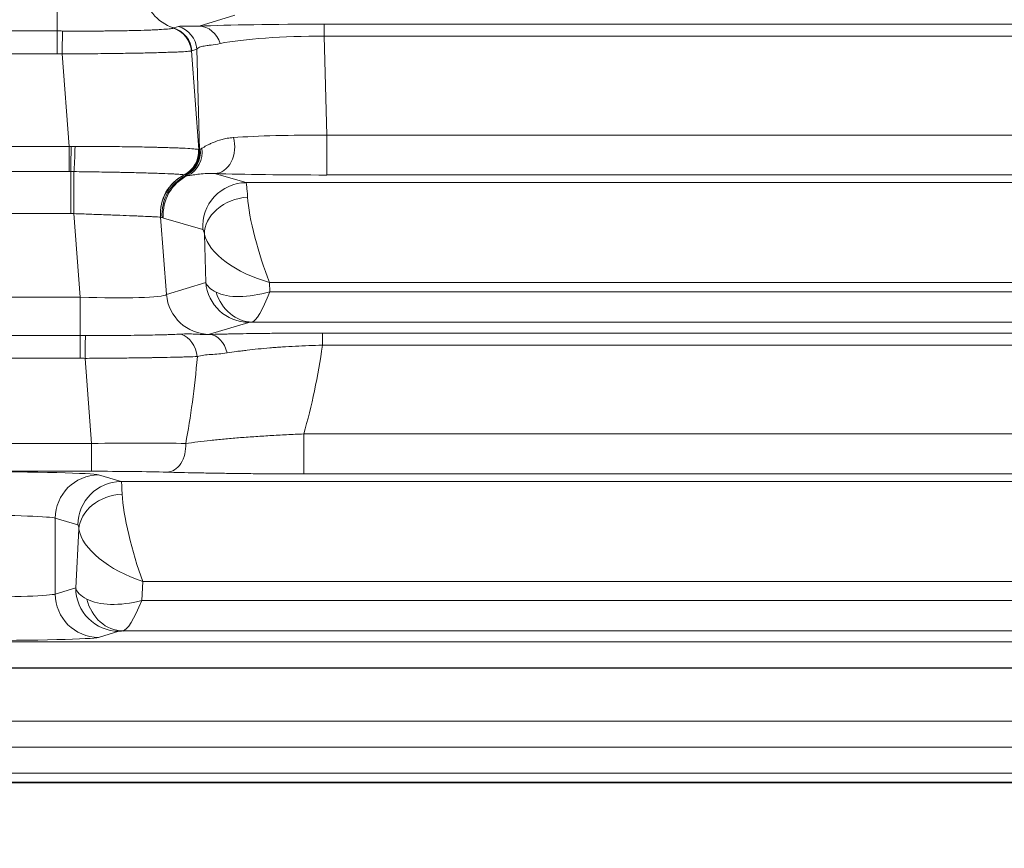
# Model space of a CAD drawing. Header units: millimetres. Extents: x 4 to 836, y 5 to 589.
# Tile 155 of 168: x 626 to 637, y 370 to 380. Entities that reach past the tile are written whole.
import ezdxf

# ---------------------------------------------------------------- set-up
doc = ezdxf.new("R2010")
doc.units = ezdxf.units.MM
doc.layers.add('1', color=7, linetype='Continuous', true_color=0xffffff)
doc.styles.add('ideas_simplex', font='simplex.shx')
doc.dimstyles.get("Standard").update_dxf_attribs({"dimtxt": 0.18, "dimasz": 0.18, "dimexe": 0.18, "dimexo": 0.0625, "dimgap": 0.09, "dimtad": 0, "dimtih": 1, "dimtoh": 1, "dimdec": 4, "dimzin": 0, "dimdsep": 46, "dimtxsty": 'Standard', "dimcen": 0.09, "dimadec": 0, "dimazin": 0, "dimtfac": 1, "dimtdec": 4, "dimtofl": 0, "dimtmove": 0, "dimatfit": 3, "dimfxl": 1, "dimtolj": 1, "dimtzin": 0, "dimarcsym": 0})

# ---------------------------------------------------------------- blocks, each defined once
blk = doc.blocks.new('_U9')
at = {"layer": '1', "color": 87, "lineweight": 25}
for p, q in [((615.3112, 433.612552), (613.8112, 433.612552)), ((613.8112, 433.612552), (613.8112, 427.987552)), ((630.9862, 433.612552), (629.4862, 433.612552)), ((630.9862, 427.987552), (630.9862, 433.612552)), ((613.8112, 427.987552), (615.3112, 427.987552)), ((629.4862, 427.987552), (630.9862, 427.987552))]:
    blk.add_line(p, q, dxfattribs=at)
at = {"layer": '1', "color": 152, "lineweight": 13}
for p, q in [((597.148662, 353.457866), (597.148662, 428.487552)), ((647.648738, 336.981944), (647.648738, 428.487552))]:
    blk.add_line(p, q, dxfattribs=at)
at = {"layer": '1', "color": 27, "lineweight": 13}
blk.add_line((647.648738, 426.487552), (597.148662, 426.487552), dxfattribs=at)
at = {"layer": '1', "color": 27, "lineweight": 18}
for points in [[(597.148662, 426.487552), (600.14866, 427.016533), (600.148664, 425.958571)], [(647.648738, 426.487552), (644.64874, 425.958571), (644.648736, 427.016533)]]:
    blk.add_solid(points, dxfattribs=at)
at = {"layer": '1', "color": 87, "linetype": 'Continuous', "lineweight": 25, "char_height": 3, "attachment_point": 7, "line_spacing_factor": 1.204819, "style": 'ideas_simplex'}
for s, insert in [('\\W1.2664;50,5', (616.7677, 435.747552)), ('\\W1.2715;1.988', (615.2827, 428.435052))]:
    blk.add_mtext(s, dxfattribs=dict(at, insert=insert))
blk = doc.blocks.new('_U14')
at = {"layer": '1', "color": 87, "lineweight": 25}
for p, q in [((621.409179, 411.112126), (619.909179, 411.112126)), ((619.909179, 411.112126), (619.909179, 405.487126)), ((634.114179, 411.112126), (632.614179, 411.112126)), ((634.114179, 405.487126), (634.114179, 411.112126)), ((619.909179, 405.487126), (621.409179, 405.487126)), ((632.614179, 405.487126), (634.114179, 405.487126))]:
    blk.add_line(p, q, dxfattribs=at)
at = {"layer": '1', "color": 152, "lineweight": 13}
for p, q in [((638.809903, 345.820779), (638.809903, 405.987126)), ((656.487572, 345.820779), (656.487572, 405.987126))]:
    blk.add_line(p, q, dxfattribs=at)
at = {"layer": '1', "color": 27, "lineweight": 13}
blk.add_line((656.487572, 403.987126), (619.909179, 403.987126), dxfattribs=at)
at = {"layer": '1', "color": 27, "lineweight": 18}
for points in [[(638.809903, 403.987126), (641.809901, 404.516107), (641.809905, 403.458145)], [(656.487572, 403.987126), (653.487574, 403.458145), (653.487571, 404.516107)]]:
    blk.add_solid(points, dxfattribs=at)
at = {"layer": '1', "color": 87, "linetype": 'Continuous', "lineweight": 25, "char_height": 3, "attachment_point": 7, "line_spacing_factor": 1.204819, "style": 'ideas_simplex'}
for s, insert in [('\\W1.3508;17,7', (621.380679, 413.247126)), ('\\W1.2865;.696', (621.380679, 405.934626))]:
    blk.add_mtext(s, dxfattribs=dict(at, insert=insert))

msp = doc.modelspace()

# ---------------------------------------------------------------- linework, layer by layer
at = {"layer": '1', "color": 143, "linetype": 'Continuous', "lineweight": 13}
for p, q in [((626.552, 379.972), (626.552, 379.532)), ((628.595, 379.713), (628.184, 379.587)), ((627.892, 379.566), (627.948, 379.583)), ((629.625, 379.61), (665.672, 379.61)), ((629.625, 379.47), (629.625, 379.61)), ((619.746, 379.532), (626.552, 379.532)), ((626.552, 379.267), (626.552, 379.532)), ((665.672, 379.47), (629.625, 379.47)), ((629.625, 379.47), (629.655, 378.332)), ((626.552, 379.267), (619.746, 379.267)), ((626.688, 378.202), (626.608, 379.267)), ((628.096, 379.302), (628.182, 378.166)), ((628.158, 379.321), (628.101, 379.304)), ((628.188, 378.163), (628.158, 379.321)), ((629.655, 378.332), (665.642, 378.332)), ((629.655, 377.873), (629.655, 378.332)), ((619.609, 378.202), (626.688, 378.202)), ((626.688, 377.911), (626.688, 378.202)), ((626.688, 377.911), (619.609, 377.911)), ((626.706, 377.427), (626.706, 377.911)), ((628.362, 377.889), (628.725, 377.784)), ((665.642, 377.873), (629.655, 377.873)), ((628.725, 377.784), (666.573, 377.784)), ((626.706, 377.427), (619.591, 377.427)), ((626.817, 376.466), (626.744, 377.427)), ((627.741, 377.387), (627.808, 376.496)), ((628.228, 377.243), (627.773, 377.376)), ((628.26, 376.634), (628.246, 377.188)), ((627.808, 376.496), (628.26, 376.634)), ((666.301, 376.634), (628.996, 376.634)), ((628.996, 376.634), (628.999, 376.528)), ((628.999, 376.528), (666.298, 376.528)), ((619.481, 376.466), (626.817, 376.466)), ((626.817, 376.025), (626.817, 376.466)), ((628.757, 376.175), (628.305, 376.037)), ((666.502, 376.178), (628.796, 376.178)), ((629.604, 376.051), (665.693, 376.051)), ((629.604, 375.911), (629.604, 376.051)), ((619.481, 376.025), (626.817, 376.025)), ((626.817, 375.761), (626.817, 376.025)), ((665.693, 375.911), (629.604, 375.911)), ((626.817, 375.761), (619.481, 375.761)), ((626.947, 374.78), (626.872, 375.76)), ((629.389, 374.889), (665.909, 374.889)), ((629.389, 374.889), (629.389, 374.429)), ((619.351, 374.78), (626.947, 374.78)), ((626.947, 374.78), (626.947, 374.459)), ((626.947, 374.459), (619.351, 374.459)), ((627.027, 374.418), (627.286, 374.341)), ((627.286, 374.341), (668.011, 374.341)), ((665.909, 374.429), (629.389, 374.429)), ((626.788, 373.841), (626.529, 373.918)), ((626.529, 373.918), (626.529, 373.045)), ((626.764, 373.116), (626.801, 373.792)), ((626.529, 373.045), (626.764, 373.116)), ((627.537, 373.191), (627.525, 372.97)), ((667.761, 373.191), (627.537, 373.191)), ((627.525, 372.97), (667.773, 372.97)), ((627.262, 372.616), (627.027, 372.546)), ((667.991, 372.62), (627.307, 372.62)), ((615.932, 372.496), (679.365, 372.496)), ((696.372, 372.193), (598.925, 372.193)), ((679.365, 372.197), (615.932, 372.197)), ((604.291, 371.582), (691.006, 371.582)), ((608.271, 370.878), (687.026, 370.878)), ((687.026, 370.87), (608.271, 370.87))]:
    msp.add_line(p, q, dxfattribs=at)
at = {"layer": '1', "color": 143, "linetype": 'Continuous', "lineweight": 18}
for p, q in [((691.006, 371.282), (604.291, 371.282)), ((604.184, 370.982), (691.114, 370.982))]:
    msp.add_line(p, q, dxfattribs=at)
at = {"layer": '1', "color": 143, "linetype": 'Continuous', "lineweight": 13}
for centre, major_axis, ratio, start_param, end_param in [((628.04, 380.043), (0.146, -0.478), 0.996014, 4.49794, 5.68434), ((627.798, 379.277), (0.136, -0.268), 0.995564, 1.18467, 2.373815), ((627.803, 379.28), (0.088, -0.287), 0.996014, 1.356348, 2.542747), ((627.86, 379.297), (0.088, -0.287), 0.996014, 1.356348, 2.542747), ((629.652, 379.553), (-1.801, 0.001), 0.031454, 4.727263, 5.665979), ((628.184, 379.287), (0.013, -0.3), 0.858349, 1.869708, 3.09055), ((626.608, 379.246), (-0.004, -0.3), 0.000932, 3.454247, 4.642582), ((629.652, 379.254), (-1.501, 0.01), 0.144199, 4.731152, 5.669868), ((629.679, 378.227), (-1.501, 0.007), 0.069967, 4.728606, 5.53592), ((626.706, 378.181), (-0.002, -0.3), 0.014605, 0.454447, 1.641843), ((626.743, 378.18), (-0.006, -0.3), 0.044184, 0.456381, 1.644893), ((628.362, 378.189), (-0.01, -0.3), 0.776151, 0.041527, 1.988056), ((627.88, 378.142), (-0.041, -0.297), 0.992886, 0.604674, 1.791549), ((627.881, 378.142), (-0.047, -0.296), 0.993751, 0.624244, 1.811107), ((627.884, 378.141), (-0.092, -0.286), 0.995544, 0.775979, 1.962379), ((627.89, 378.139), (-0.098, -0.284), 0.995464, 0.796942, 1.983341), ((627.902, 378.137), (-0.026, -0.299), 0.991317, 0.550553, 1.765339), ((627.926, 378.137), (0.034, -0.298), 0.982269, 0.338228, 1.604787), ((626.744, 377.462), (-0.001, 0.5), 0.000077, 0.455917, 1.640609), ((628.236, 377.428), (0.134, 0.482), 0.994903, 0.735961, 1.921981), ((628.237, 377.427), (0.149, 0.477), 0.995576, 0.767528, 1.953557), ((628.255, 377.421), (0.168, 0.471), 0.995424, 0.803737, 1.993154), ((628.269, 377.417), (0.14, 0.48), 0.995643, 0.730359, 1.93418), ((629.679, 377.927), (-1.801, -0.001), 0.030434, 0.75024, 1.557554), ((628.725, 377.284), (0.14, 0.48), 0.995643, 0.284559, 1.93418), ((628.744, 377.034), (-0.02, 0.75), 0.029238, 5.602995, 6.256209), ((628.742, 377.229), (-0.491, -0.093), 0.77245, 4.566424, 6.145514), ((628.996, 377.034), (-0.223, 0.749), 0.167328, 0.629667, 2.08325), ((628.248, 376.994), (-0.021, 0.25), 0.087194, 5.596619, 6.249833), ((628.996, 377.034), (-0.744, 0.267), 0.48275, 0.288947, 1.74253), ((629.006, 376.674), (-0.75, -0.012), 0.344743, 0.106674, 0.57782), ((628.757, 376.675), (-0.146, 0.478), 0.996014, 1.356348, 2.843741), ((626.806, 376.54), (-1.006, 0.038), 0.073389, 1.584419, 3.062485), ((628.305, 376.536), (0.146, -0.478), 0.996014, 4.49794, 5.985334), ((628.999, 376.928), (-0.731, -0.292), 0.480074, 0.398667, 1.381103), ((628.796, 376.678), (-0.024, 0.499), 0.878584, 1.845316, 3.086754), ((628.999, 376.928), (-0.213, -0.749), 0.16115, 0.071877, 1.054313), ((629.006, 376.174), (-0.25, 0), 0.031454, 5.7097, 6.180846), ((627.906, 375.751), (0.018, -0.299), 0.865443, 1.618775, 2.80586), ((626.872, 375.739), (-0.004, -0.3), 0.000932, 3.454247, 4.642582), ((626.806, 376.04), (-1.504, 0), 0.026223, 3.035719, 3.056098), ((628.302, 375.736), (0.008, -0.3), 0.714578, 1.843542, 3.104165), ((626.646, 377.85), (-0.61, 5.359), 0.555322, 4.065229, 4.279916), ((626.646, 378.649), (-0.489, 5.474), 0.272631, 3.903241, 4.136783), ((626.943, 374.727), (-1.503, -0.023), 0.034806, 3.902736, 4.709239), ((627.814, 374.749), (0.008, 0.3), 0.722159, 3.179445, 4.834687), ((625.532, 374.415), (-1.5, 0), 0.026186, 3.228859, 4.712389), ((626.943, 374.428), (-1.203, 0), 0.026128, 3.902605, 4.709108), ((627.027, 373.918), (0.143, 0.479), 0.995856, 0.291963, 1.860478), ((627.286, 373.841), (0.143, 0.479), 0.995856, 0.291963, 1.860478), ((627.286, 373.591), (0, -0.75), 0.029163, 2.505603, 3.115413), ((627.299, 373.792), (-0.497, -0.059), 0.802499, 4.617581, 6.136586), ((627.537, 373.591), (-0.207, 0.749), 0.157833, 0.592362, 2.089349), ((625.532, 373.915), (-1, 0), 0.039279, 3.228859, 4.712389), ((626.788, 373.591), (0, -0.25), 0.087489, 2.505603, 3.115413), ((627.537, 373.591), (-0.723, 0.306), 0.478289, 0.273353, 1.770341), ((627.511, 373.115), (-0.75, 0.025), 0.344332, 0.09585, 0.610401), ((627.262, 373.116), (-0.143, 0.479), 0.995856, 1.281115, 2.84963), ((625.532, 373.049), (-1, 0), 0.039279, 1.570796, 3.054326), ((627.027, 373.045), (-0.143, 0.479), 0.995856, 1.281115, 2.84963), ((627.525, 373.369), (-0.751, -0.254), 0.483887, 0.426364, 1.4088), ((627.307, 373.119), (-0.022, 0.499), 0.864178, 1.798159, 3.089547), ((627.525, 373.369), (-0.229, -0.749), 0.170757, 0.078247, 1.060683), ((625.532, 372.549), (-1.5, 0), 0.026186, 1.570796, 3.054326), ((627.511, 372.615), (-0.25, 0), 0.031404, 5.663725, 6.178276)]:
    msp.add_ellipse(centre, major_axis=major_axis, ratio=ratio, start_param=start_param, end_param=end_param, dxfattribs=at)
for points, knots in [([(626.611, 379.531), (626.631, 379.531), (626.651, 379.531), (626.691, 379.531), (626.71, 379.531), (626.769, 379.531), (626.808, 379.53), (626.924, 379.53), (626.999, 379.531), (627.09, 379.531), (627.109, 379.531), (627.145, 379.532), (627.198, 379.532), (627.249, 379.533), (627.349, 379.534), (627.411, 379.536), (627.528, 379.539), (627.581, 379.54), (627.652, 379.543), (627.674, 379.544), (627.705, 379.546), (627.715, 379.546), (627.735, 379.547), (627.744, 379.548), (627.788, 379.551), (627.817, 379.553), (627.85, 379.557), (627.86, 379.558), (627.871, 379.56), (627.875, 379.561), (627.881, 379.562), (627.883, 379.563), (627.885, 379.564)], [0, 0, 0, 0, 0.03125, 0.03125, 0.0625, 0.0625, 0.125, 0.125, 0.25, 0.25, 0.28125, 0.28125, 0.3125, 0.375, 0.375, 0.5, 0.5, 0.625, 0.625, 0.6875, 0.6875, 0.71875, 0.71875, 0.75, 0.75, 0.875, 0.875, 0.9375, 0.9375, 0.96875, 0.96875, 1, 1, 1, 1]), ([(627.948, 379.583), (627.956, 379.585), (627.966, 379.587), (627.992, 379.588), (628.009, 379.587), (628.047, 379.586), (628.07, 379.585), (628.122, 379.585), (628.151, 379.585), (628.184, 379.587)], [0, 0, 0, 0, 0.25, 0.25, 0.5, 0.5, 0.75, 0.75, 1, 1, 1, 1]), ([(628.426, 379.386), (628.388, 379.379), (628.353, 379.373), (628.306, 379.367), (628.292, 379.365), (628.265, 379.361), (628.253, 379.36), (628.22, 379.354), (628.202, 379.349), (628.174, 379.337), (628.164, 379.33), (628.158, 379.321)], [0, 0, 0, 0, 0.25, 0.25, 0.375, 0.375, 0.5, 0.5, 0.75, 0.75, 1, 1, 1, 1]), ([(628.096, 379.302), (628.094, 379.301), (628.091, 379.301), (628.085, 379.3), (628.081, 379.299), (628.069, 379.298), (628.059, 379.297), (628.022, 379.294), (627.989, 379.292), (627.938, 379.289), (627.927, 379.289), (627.905, 379.288), (627.87, 379.287), (627.805, 379.285), (627.747, 379.283), (627.685, 379.281), (627.652, 379.28), (627.549, 379.278), (627.476, 379.276), (627.359, 379.274), (627.319, 379.274), (627.257, 379.273), (627.236, 379.273), (627.193, 379.272), (627.172, 379.272), (627.064, 379.27), (626.975, 379.269), (626.839, 379.268), (626.794, 379.268), (626.724, 379.267), (626.701, 379.267), (626.654, 379.267), (626.631, 379.267), (626.608, 379.267)], [0, 0, 0, 0, 0.03125, 0.03125, 0.0625, 0.0625, 0.125, 0.125, 0.25, 0.25, 0.28125, 0.28125, 0.3125, 0.375, 0.4375, 0.4375, 0.5, 0.5, 0.625, 0.625, 0.6875, 0.6875, 0.71875, 0.71875, 0.75, 0.75, 0.875, 0.875, 0.9375, 0.9375, 0.96875, 0.96875, 1, 1, 1, 1]), ([(626.757, 378.202), (626.845, 378.202), (626.932, 378.202), (627.06, 378.201), (627.102, 378.2), (627.165, 378.2), (627.186, 378.2), (627.227, 378.199), (627.248, 378.199), (627.35, 378.198), (627.427, 378.197), (627.537, 378.195), (627.573, 378.194), (627.625, 378.193), (627.642, 378.192), (627.676, 378.192), (627.692, 378.191), (627.773, 378.189), (627.832, 378.187), (627.911, 378.185), (627.936, 378.184), (627.971, 378.182), (627.982, 378.182), (628.004, 378.181), (628.015, 378.18), (628.065, 378.178), (628.097, 378.176), (628.135, 378.172), (628.146, 378.171), (628.164, 378.169), (628.172, 378.168), (628.177, 378.167)], [0, 0, 0, 0, 0.125, 0.125, 0.1875, 0.1875, 0.21875, 0.21875, 0.25, 0.25, 0.375, 0.375, 0.4375, 0.4375, 0.46875, 0.46875, 0.5, 0.5, 0.625, 0.625, 0.6875, 0.6875, 0.71875, 0.71875, 0.75, 0.75, 0.875, 0.875, 0.9375, 0.9375, 1, 1, 1, 1]), ([(628.217, 378.18), (628.231, 378.189), (628.249, 378.2), (628.281, 378.217), (628.293, 378.223), (628.319, 378.235), (628.332, 378.241), (628.376, 378.259), (628.41, 378.272), (628.467, 378.287), (628.487, 378.291), (628.53, 378.299), (628.554, 378.302), (628.579, 378.304)], [0, 0, 0, 0, 0.25, 0.25, 0.375, 0.375, 0.5, 0.5, 0.75, 0.75, 0.875, 0.875, 1, 1, 1, 1]), ([(628.177, 378.167), (628.177, 378.167), (628.177, 378.167), (628.178, 378.167), (628.178, 378.167), (628.178, 378.167)], [0, 0, 0, 0, 0.375764, 0.375764, 1, 1, 1, 1]), ([(628.014, 377.874), (628.005, 377.876), (627.989, 377.878), (627.956, 377.88), (627.943, 377.881), (627.922, 377.882), (627.914, 377.883), (627.898, 377.884), (627.889, 377.884), (627.845, 377.886), (627.803, 377.888), (627.733, 377.891), (627.708, 377.892), (627.655, 377.893), (627.627, 377.894), (627.54, 377.897), (627.478, 377.898), (627.379, 377.901), (627.345, 377.901), (627.292, 377.902), (627.274, 377.903), (627.238, 377.904), (627.22, 377.904), (627.129, 377.906), (627.055, 377.907), (626.94, 377.908), (626.901, 377.909), (626.822, 377.91), (626.783, 377.911), (626.744, 377.911)], [0, 0, 0, 0, 0.125, 0.125, 0.1875, 0.1875, 0.21875, 0.21875, 0.25, 0.25, 0.375, 0.375, 0.4375, 0.4375, 0.5, 0.5, 0.625, 0.625, 0.6875, 0.6875, 0.71875, 0.71875, 0.75, 0.75, 0.875, 0.875, 0.9375, 0.9375, 1, 1, 1, 1]), ([(628.362, 377.889), (628.341, 377.89), (628.322, 377.891), (628.285, 377.89), (628.269, 377.889), (628.221, 377.886), (628.193, 377.883), (628.143, 377.877), (628.122, 377.874), (628.084, 377.869), (628.068, 377.867), (628.054, 377.867)], [0, 0, 0, 0, 0.125, 0.125, 0.25, 0.25, 0.5, 0.5, 0.75, 0.75, 1, 1, 1, 1]), ([(627.74, 377.387), (627.734, 377.388), (627.723, 377.388), (627.697, 377.39), (627.687, 377.39), (627.671, 377.391), (627.665, 377.391), (627.652, 377.392), (627.645, 377.392), (627.611, 377.394), (627.578, 377.395), (627.523, 377.398), (627.503, 377.399), (627.472, 377.4), (627.461, 377.4), (627.439, 377.401), (627.428, 377.402), (627.371, 377.404), (627.322, 377.406), (627.244, 377.409), (627.217, 377.41), (627.161, 377.412), (627.133, 377.413), (627.047, 377.416), (626.989, 377.418), (626.898, 377.422), (626.867, 377.423), (626.806, 377.425), (626.775, 377.426), (626.744, 377.427)], [0, 0, 0, 0, 0.125, 0.125, 0.1875, 0.1875, 0.21875, 0.21875, 0.25, 0.25, 0.375, 0.375, 0.4375, 0.4375, 0.46875, 0.46875, 0.5, 0.5, 0.625, 0.625, 0.6875, 0.6875, 0.75, 0.75, 0.875, 0.875, 0.9375, 0.9375, 1, 1, 1, 1]), ([(626.876, 376.025), (626.932, 376.025), (626.987, 376.024), (627.069, 376.024), (627.097, 376.024), (627.151, 376.024), (627.178, 376.024), (627.258, 376.024), (627.362, 376.025), (627.46, 376.026), (627.532, 376.027), (627.556, 376.027), (627.602, 376.028), (627.625, 376.028), (627.69, 376.03), (627.731, 376.03), (627.79, 376.032), (627.809, 376.033), (627.846, 376.034), (627.864, 376.035), (627.915, 376.036), (627.946, 376.038), (627.975, 376.039)], [0, 0, 0, 0, 0.125, 0.125, 0.1875, 0.1875, 0.25, 0.25, 0.375, 0.5, 0.5, 0.5625, 0.5625, 0.625, 0.625, 0.75, 0.75, 0.8125, 0.8125, 0.875, 0.875, 1, 1, 1, 1]), ([(627.975, 376.039), (628.002, 376.041), (628.029, 376.042), (628.083, 376.041), (628.109, 376.041), (628.163, 376.038), (628.19, 376.037), (628.245, 376.035), (628.273, 376.035), (628.302, 376.036)], [0, 0, 0, 0, 0.25, 0.25, 0.5, 0.5, 0.75, 0.75, 1, 1, 1, 1]), ([(628.506, 375.822), (628.473, 375.817), (628.441, 375.814), (628.379, 375.809), (628.349, 375.807), (628.292, 375.803), (628.265, 375.801), (628.213, 375.793), (628.188, 375.788), (628.164, 375.781)], [0, 0, 0, 0, 0.25, 0.25, 0.5, 0.5, 0.75, 0.75, 1, 1, 1, 1]), ([(629.604, 375.911), (629.551, 375.91), (629.498, 375.909), (629.394, 375.905), (629.343, 375.903), (629.242, 375.898), (629.192, 375.895), (629.118, 375.89), (629.094, 375.888), (629.046, 375.885), (629.022, 375.883), (628.906, 375.873), (628.819, 375.864), (628.716, 375.852), (628.696, 375.849), (628.656, 375.844), (628.636, 375.842), (628.578, 375.833), (628.541, 375.828), (628.506, 375.822)], [0, 0, 0, 0, 0.125, 0.125, 0.25, 0.25, 0.375, 0.375, 0.4375, 0.4375, 0.5, 0.5, 0.75, 0.75, 0.8125, 0.8125, 0.875, 0.875, 1, 1, 1, 1]), ([(628.164, 375.781), (628.131, 375.78), (628.095, 375.779), (628.035, 375.777), (628.014, 375.776), (627.971, 375.775), (627.949, 375.775), (627.88, 375.773), (627.832, 375.772), (627.755, 375.77), (627.715, 375.77), (627.674, 375.769), (627.646, 375.768), (627.632, 375.768), (627.561, 375.767), (627.445, 375.765), (627.322, 375.764), (627.244, 375.763), (627.228, 375.763), (627.196, 375.763), (627.18, 375.762), (627.132, 375.762), (627.1, 375.762), (627.003, 375.761), (626.938, 375.761), (626.872, 375.76)], [0, 0, 0, 0, 0.125, 0.125, 0.1875, 0.1875, 0.25, 0.25, 0.375, 0.375, 0.4375, 0.46875, 0.46875, 0.5, 0.5, 0.625, 0.75, 0.75, 0.78125, 0.78125, 0.8125, 0.8125, 0.875, 0.875, 1, 1, 1, 1]), ([(628.03, 374.78), (628.12, 374.792), (628.215, 374.804), (628.366, 374.82), (628.418, 374.825), (628.499, 374.833), (628.527, 374.835), (628.582, 374.84), (628.611, 374.843), (628.696, 374.85), (628.755, 374.854), (628.875, 374.862), (628.936, 374.866), (629.03, 374.872), (629.062, 374.874), (629.127, 374.877), (629.159, 374.879), (629.257, 374.884), (629.322, 374.887), (629.389, 374.889)], [0, 0, 0, 0, 0.25, 0.25, 0.375, 0.375, 0.4375, 0.4375, 0.5, 0.5, 0.625, 0.625, 0.75, 0.75, 0.8125, 0.8125, 0.875, 0.875, 1, 1, 1, 1])]:
    msp.add_open_spline(points, degree=3, knots=knots, dxfattribs=at)
for points in [[(627.885, 379.564), (627.888, 379.564), (627.89, 379.565), (627.892, 379.566)], [(626.552, 379.532), (626.572, 379.532), (626.592, 379.531), (626.611, 379.531)], [(626.608, 379.267), (626.589, 379.267), (626.571, 379.267), (626.552, 379.267)], [(628.101, 379.304), (628.099, 379.303), (628.098, 379.303), (628.096, 379.302)], [(626.688, 378.202), (626.696, 378.202), (626.703, 378.202), (626.711, 378.202)], [(626.711, 378.202), (626.726, 378.202), (626.742, 378.202), (626.757, 378.202)], [(628.178, 378.167), (628.179, 378.166), (628.181, 378.166), (628.182, 378.166)], [(628.182, 378.166), (628.184, 378.165), (628.186, 378.164), (628.188, 378.163)], [(628.188, 378.163), (628.191, 378.165), (628.194, 378.167), (628.198, 378.169)], [(628.198, 378.169), (628.203, 378.172), (628.209, 378.176), (628.217, 378.18)], [(626.706, 377.911), (626.7, 377.911), (626.694, 377.911), (626.688, 377.911)], [(626.744, 377.911), (626.731, 377.911), (626.719, 377.911), (626.706, 377.911)], [(628.015, 377.874), (628.014, 377.874), (628.014, 377.874), (628.014, 377.874)], [(628.017, 377.873), (628.016, 377.874), (628.016, 377.874), (628.015, 377.874)], [(628.024, 377.871), (628.022, 377.872), (628.019, 377.873), (628.017, 377.873)], [(628.034, 377.868), (628.03, 377.869), (628.027, 377.87), (628.024, 377.871)], [(628.054, 377.867), (628.047, 377.867), (628.04, 377.867), (628.034, 377.868)], [(626.744, 377.427), (626.731, 377.427), (626.719, 377.427), (626.706, 377.427)], [(627.741, 377.387), (627.741, 377.387), (627.74, 377.387), (627.74, 377.387)], [(627.759, 377.381), (627.753, 377.383), (627.747, 377.385), (627.741, 377.387)], [(627.773, 377.376), (627.768, 377.377), (627.763, 377.379), (627.759, 377.381)], [(626.817, 376.025), (626.836, 376.025), (626.856, 376.025), (626.876, 376.025)], [(626.872, 375.76), (626.854, 375.761), (626.835, 375.761), (626.817, 375.761)]]:
    msp.add_open_spline(points, degree=3, dxfattribs=at)
at = {"layer": '1', "color": 143, "linetype": 'Continuous', "lineweight": 18}
for points, knots in [([(628.302, 376.036), (628.344, 376.037), (628.389, 376.038), (628.458, 376.04), (628.482, 376.04), (628.53, 376.041), (628.554, 376.042), (628.678, 376.044), (628.782, 376.046), (628.921, 376.047), (628.949, 376.048), (629.006, 376.048), (629.034, 376.049), (629.122, 376.049), (629.18, 376.05), (629.299, 376.051), (629.359, 376.051), (629.481, 376.051), (629.542, 376.051), (629.604, 376.051)], [0, 0, 0, 0, 0.125, 0.125, 0.1875, 0.1875, 0.25, 0.25, 0.5, 0.5, 0.5625, 0.5625, 0.625, 0.625, 0.75, 0.75, 0.875, 0.875, 1, 1, 1, 1]), ([(629.389, 374.429), (629.313, 374.429), (629.238, 374.429), (629.126, 374.43), (629.089, 374.43), (629.034, 374.43), (629.015, 374.43), (628.978, 374.431), (628.96, 374.431), (628.869, 374.431), (628.798, 374.432), (628.66, 374.433), (628.592, 374.434), (628.492, 374.436), (628.459, 374.436), (628.393, 374.437), (628.361, 374.438), (628.267, 374.439), (628.206, 374.44), (628.029, 374.444), (627.918, 374.446), (627.814, 374.449)], [0, 0, 0, 0, 0.125, 0.125, 0.1875, 0.1875, 0.21875, 0.21875, 0.25, 0.25, 0.375, 0.375, 0.5, 0.5, 0.5625, 0.5625, 0.625, 0.625, 0.75, 0.75, 1, 1, 1, 1])]:
    msp.add_open_spline(points, degree=3, knots=knots, dxfattribs=at)

# ---------------------------------------------------------------- dimensions: what is measured, and where the dimension line sits
at = {"layer": '1', "color": 87, "linetype": 'Continuous', "lineweight": 25}
dim = msp.add_linear_dim(base=(647.649, 426.488), p1=(597.149, 348.629), p2=(647.649, 334.482), angle=180, text='<>\\P[\\C87;{\\H1.00x;\\Fsimplex.shx;1.988\\Fsimplex.shx;}\\C87; ]', dimstyle='Standard', override={"dimtxt": 3, "dimasz": 3, "dimexe": 2, "dimexo": 2.5, "dimgap": 1.5, "dimtad": 1, "dimtih": 0, "dimtoh": 0, "dimdec": 2, "dimlfac": 1, "dimzin": 8, "dimdsep": 44, "dimlunit": 2, "dimtxsty": 'ideas_simplex', "dimsah": 1, "dimse1": 0, "dimse2": 0, "dimsd1": 0, "dimsd2": 0, "dimclrd": 27, "dimclre": 152, "dimclrt": 87, "dimtol": 0, "dimtm": -0.1, "dimtfac": 0.5, "dimtdec": 2, "dimtofl": 1, "dimtmove": 0, "dimtzin": 8, "dimlwd": 13, "dimlwe": 13}, dxfattribs=at)
dim.commit()
dim.dimension.update_dxf_attribs({"geometry": '_U9', "text_midpoint": (622.399, 426.488), "dimtype": 160})
dim = msp.add_linear_dim(base=(638.81, 403.987), p1=(656.488, 343.321), p2=(638.81, 343.321), text='<>\\P[\\C87;{\\H1.00x;\\Fsimplex.shx;.696\\Fsimplex.shx;}\\C87; ]', dimstyle='Standard', override={"dimtxt": 3, "dimasz": 3, "dimexe": 2, "dimexo": 2.5, "dimgap": 1.5, "dimtad": 1, "dimtih": 1, "dimtoh": 0, "dimdec": 1, "dimlfac": 1, "dimzin": 8, "dimdsep": 44, "dimlunit": 2, "dimtxsty": 'ideas_simplex', "dimsah": 1, "dimse1": 0, "dimse2": 0, "dimsd1": 0, "dimsd2": 0, "dimclrd": 27, "dimclre": 152, "dimclrt": 87, "dimtol": 0, "dimtm": -0.1, "dimtfac": 0.5, "dimtdec": 2, "dimtofl": 1, "dimtmove": 0, "dimtzin": 8, "dimlwd": 13, "dimlwe": 13}, dxfattribs=at)
dim.commit()
dim.dimension.update_dxf_attribs({"geometry": '_U14', "text_midpoint": (614.667, 403.987), "dimtype": 160})

doc.saveas('drawing.dxf')
